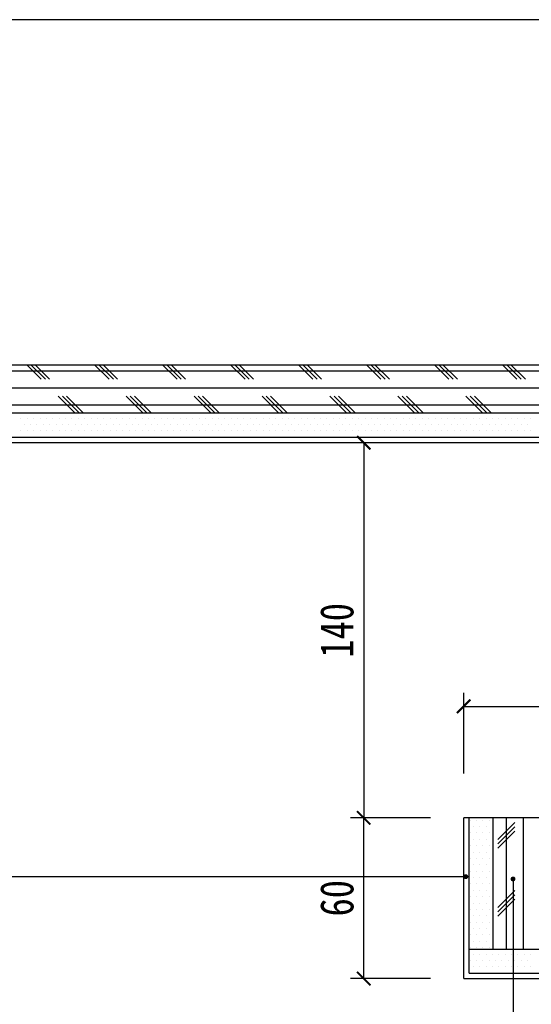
# Model space of a CAD drawing. Header units: millimetres. Extents: x -53 to 3023, y -53 to 2153.
# Tile 4 of 52: x 506 to 697, y 234 to 602. Entities that reach past the tile are written whole.
import ezdxf

# ---------------------------------------------------------------- set-up
doc = ezdxf.new("R2010")
doc.units = ezdxf.units.MM
doc.header["$LTSCALE"] = 5
doc.linetypes.add('DASH', pattern=[0.35, 0.25, -0.1])
doc.layers.get('Defpoints').update_dxf_attribs({"color": 8})
for name, color, linetype in [('A-建筑-拆墙', 251, 'Continuous'), ('E-尺寸标注', 9, 'Continuous'), ('Q-立面-填充', 251, 'Continuous'), ('Q-立面-完成面造型线', 6, 'Continuous'), ('Q-立面-次粗线', 31, 'Continuous'), ('Q-立面-粗线', 30, 'Continuous')]:
    doc.layers.add(name, color=color, linetype=linetype)
doc.styles.add('CCD_DIM', font='SimSun.ttf', dxfattribs={"width": 0.8})
doc.styles.get("Standard").update_dxf_attribs({"font": 'SimSun.ttf'})
doc.dimstyles.new('1', dxfattribs={"dimscale": 0, "dimtxt": 2.5, "dimasz": 1.5, "dimexe": 1, "dimexo": 0, "dimgap": 0.3, "dimtad": 1, "dimdec": 0, "dimzin": 0, "dimdsep": 46, "dimtxsty": 'Standard', "dimblk": 'ARCHTICK', "dimcen": 0.09, "dimclrd": 8, "dimclre": 8, "dimclrt": 4, "dimadec": 0, "dimazin": 0, "dimtfac": 1, "dimtdec": 0, "dimtix": 1, "dimtofl": 0, "dimtmove": 2, "dimatfit": 3, "dimldrblk": 'DOTSMALL', "dimfxl": 5, "dimfxlon": 1, "dimtolj": 1, "dimtzin": 0, "dimarcsym": 0})
doc.dimstyles.get("Standard").update_dxf_attribs({"dimtxt": 0.18, "dimasz": 0.18, "dimexe": 0.18, "dimexo": 0.0625, "dimgap": 0.09, "dimtad": 0, "dimtih": 1, "dimtoh": 1, "dimdec": 4, "dimzin": 0, "dimdsep": 46, "dimtxsty": 'Standard', "dimcen": 0.09, "dimadec": 0, "dimazin": 0, "dimtfac": 1, "dimtdec": 4, "dimtofl": 0, "dimtmove": 0, "dimatfit": 3, "dimfxl": 1, "dimtolj": 1, "dimtzin": 0, "dimarcsym": 0})

# ---------------------------------------------------------------- blocks, each defined once
blk = doc.blocks.new('_ArchTick')
at = {"color": 0, "linetype": 'ByBlock', "const_width": 0.15}
blk.add_lwpolyline([(-0.5, -0.5), (0.5, 0.5)], dxfattribs=at)
blk = doc.blocks.new('*D123')
at = {"layer": 'Defpoints', "color": 0, "ltscale": 0.2, "transparency": 16777216}
for p in [(-535257.274, 505087.253), (-535057.274, 505087.253), (-535057.274, 505077.174)]:
    blk.add_point(p, dxfattribs=at)
at = {"layer": 'E-尺寸标注', "color": 44, "lineweight": -2, "ltscale": 0.2, "transparency": 16777216}
for p, q in [((-535257.274, 505082.174), (-535257.274, 505076.174)), ((-535057.274, 505082.174), (-535057.274, 505076.174)), ((-535257.274, 505077.174), (-535057.274, 505077.174))]:
    blk.add_line(p, q, dxfattribs=at)
at = {"layer": 'E-尺寸标注', "color": 44, "lineweight": -2, "ltscale": 0.2, "transparency": 16777216, "rotation": 180}
blk.add_blockref('_ArchTick', (-535257.274, 505077.174), dxfattribs=at)
at = {"layer": 'E-尺寸标注', "color": 44, "lineweight": -2, "ltscale": 0.2, "transparency": 16777216}
blk.add_blockref('_ArchTick', (-535057.274, 505077.174), dxfattribs=at)
at = {"layer": 'E-尺寸标注', "color": 50, "ltscale": 0.2, "transparency": 16777216, "insert": (-535157.274, 505079.174), "char_height": 2.5, "attachment_point": 5, "style": 'CCD_DIM'}
blk.add_mtext('\\A1;1000', dxfattribs=at)
blk = doc.blocks.new('HBA_Leader_Dot')
at = {"color": 0, "linetype": 'ByBlock'}
blk.add_line((-5, 0), (-10, 0), dxfattribs=at)
at = {"color": 0, "linetype": 'ByBlock', "const_width": 5}
blk.add_lwpolyline([(-2.5, 0, 1), (2.5, 0, 1)], format="xyb", close=True, dxfattribs=at)
blk = doc.blocks.new('*D124')
at = {"layer": 'Defpoints', "color": 0, "ltscale": 0.2, "transparency": 16777216}
for p in [(-535264.744, 505099.253), (-535257.274, 505099.253), (-535257.274, 505087.253)]:
    blk.add_point(p, dxfattribs=at)
at = {"layer": 'E-尺寸标注', "color": 44, "lineweight": -2, "ltscale": 0.2, "transparency": 16777216}
for p, q in [((-535259.744, 505099.253), (-535265.744, 505099.253)), ((-535264.744, 505087.253), (-535264.744, 505099.253)), ((-535259.744, 505087.253), (-535265.744, 505087.253))]:
    blk.add_line(p, q, dxfattribs=at)
for p, rotation in [((-535264.744, 505099.253), 90), ((-535264.744, 505087.253), 270)]:
    blk.add_blockref('_ArchTick', p, dxfattribs=dict(at, rotation=rotation))
at = {"layer": 'E-尺寸标注', "color": 50, "ltscale": 0.2, "transparency": 16777216, "insert": (-535266.744, 505093.253), "char_height": 2.5, "attachment_point": 5, "rotation": 90, "style": 'CCD_DIM'}
blk.add_mtext('\\A1;60', dxfattribs=at)
blk = doc.blocks.new('*D125')
at = {"layer": 'Defpoints', "color": 0, "ltscale": 0.2, "transparency": 16777216}
for p in [(-535257.274, 505127.253), (-535264.744, 505099.253), (-535257.274, 505099.253)]:
    blk.add_point(p, dxfattribs=at)
at = {"layer": 'E-尺寸标注', "color": 44, "lineweight": -2, "ltscale": 0.2, "transparency": 16777216}
for p, q in [((-535259.744, 505127.253), (-535265.744, 505127.253)), ((-535264.744, 505127.253), (-535264.744, 505099.253)), ((-535259.744, 505099.253), (-535265.744, 505099.253))]:
    blk.add_line(p, q, dxfattribs=at)
for p, rotation in [((-535264.744, 505127.253), 90), ((-535264.744, 505099.253), 270)]:
    blk.add_blockref('_ArchTick', p, dxfattribs=dict(at, rotation=rotation))
at = {"layer": 'E-尺寸标注', "color": 50, "ltscale": 0.2, "transparency": 16777216, "insert": (-535266.744, 505113.253), "char_height": 2.5, "attachment_point": 5, "rotation": 90, "style": 'CCD_DIM'}
blk.add_mtext('\\A1;140', dxfattribs=at)
blk = doc.blocks.new('*D126')
at = {"layer": 'Defpoints', "color": 0, "ltscale": 0.2, "transparency": 16777216}
for p in [(-535297.274, 505087.253), (-535257.274, 505087.253), (-535297.274, 505077.174)]:
    blk.add_point(p, dxfattribs=at)
at = {"layer": 'E-尺寸标注', "color": 44, "lineweight": -2, "ltscale": 0.2, "transparency": 16777216}
for p, q in [((-535297.274, 505082.174), (-535297.274, 505076.174)), ((-535257.274, 505082.174), (-535257.274, 505076.174)), ((-535257.274, 505077.174), (-535297.274, 505077.174))]:
    blk.add_line(p, q, dxfattribs=at)
at = {"layer": 'E-尺寸标注', "color": 44, "lineweight": -2, "ltscale": 0.2, "transparency": 16777216, "rotation": 180}
blk.add_blockref('_ArchTick', (-535297.274, 505077.174), dxfattribs=at)
at = {"layer": 'E-尺寸标注', "color": 44, "lineweight": -2, "ltscale": 0.2, "transparency": 16777216}
blk.add_blockref('_ArchTick', (-535257.274, 505077.174), dxfattribs=at)
at = {"layer": 'E-尺寸标注', "color": 50, "ltscale": 0.2, "transparency": 16777216, "insert": (-535277.274, 505079.174), "char_height": 2.5, "attachment_point": 5, "style": 'CCD_DIM'}
blk.add_mtext('\\A1;200', dxfattribs=at)
blk = doc.blocks.new('*D131')
at = {"layer": 'Defpoints', "color": 0, "ltscale": 0.2, "transparency": 16777216}
for p in [(-535217.274, 505107.574), (-535257.274, 505099.253), (-535217.274, 505099.253)]:
    blk.add_point(p, dxfattribs=at)
at = {"layer": 'E-尺寸标注', "color": 44, "lineweight": -2, "ltscale": 0.2, "transparency": 16777216}
for p, q in [((-535257.274, 505102.574), (-535257.274, 505108.574)), ((-535217.274, 505102.574), (-535217.274, 505108.574)), ((-535257.274, 505107.574), (-535217.274, 505107.574))]:
    blk.add_line(p, q, dxfattribs=at)
at = {"layer": 'E-尺寸标注', "color": 44, "lineweight": -2, "ltscale": 0.2, "transparency": 16777216, "rotation": 180}
blk.add_blockref('_ArchTick', (-535257.274, 505107.574), dxfattribs=at)
at = {"layer": 'E-尺寸标注', "color": 44, "lineweight": -2, "ltscale": 0.2, "transparency": 16777216}
blk.add_blockref('_ArchTick', (-535217.274, 505107.574), dxfattribs=at)
at = {"layer": 'E-尺寸标注', "color": 50, "ltscale": 0.2, "transparency": 16777216, "insert": (-535237.274, 505109.574), "char_height": 2.5, "attachment_point": 5, "style": 'CCD_DIM'}
blk.add_mtext('\\A1;200', dxfattribs=at)
blk = doc.blocks.new('0')
at = {"layer": 'Defpoints', "linetype": 'Continuous'}
blk.add_lwpolyline([(-535331.891, 505069.966), (-534912.834, 505069.966), (-534912.834, 505158.837), (-535331.891, 505158.837)], close=True, dxfattribs=at)
at = {"layer": 'Q-立面-填充', "ltscale": 0.2}
for p, q in [((-535288.859, 505131.998, 1.379), (-535289.913, 505133.053, 1.379)), ((-535288.541, 505131.998, 1.379), (-535289.596, 505133.053, 1.379)), ((-535288.224, 505131.998, 1.379), (-535289.278, 505133.053, 1.379)), ((-535283.779, 505131.998, 1.379), (-535284.833, 505133.053, 1.379)), ((-535283.461, 505131.998, 1.379), (-535284.516, 505133.053, 1.379)), ((-535283.144, 505131.998, 1.379), (-535284.198, 505133.053, 1.379)), ((-535278.699, 505131.998, 1.379), (-535279.753, 505133.053, 1.379)), ((-535278.381, 505131.998, 1.379), (-535279.436, 505133.053, 1.379)), ((-535278.064, 505131.998, 1.379), (-535279.118, 505133.053, 1.379)), ((-535273.619, 505131.998, 1.379), (-535274.673, 505133.053, 1.379)), ((-535273.301, 505131.998, 1.379), (-535274.356, 505133.053, 1.379)), ((-535272.984, 505131.998, 1.379), (-535274.038, 505133.053, 1.379)), ((-535268.539, 505131.998, 1.379), (-535269.593, 505133.053, 1.379)), ((-535268.221, 505131.998, 1.379), (-535269.276, 505133.053, 1.379)), ((-535267.904, 505131.998, 1.379), (-535268.958, 505133.053, 1.379)), ((-535263.459, 505131.998, 1.379), (-535264.513, 505133.053, 1.379)), ((-535263.141, 505131.998, 1.379), (-535264.196, 505133.053, 1.379)), ((-535262.824, 505131.998, 1.379), (-535263.878, 505133.053, 1.379)), ((-535258.379, 505131.998, 1.379), (-535259.433, 505133.053, 1.379)), ((-535258.061, 505131.998, 1.379), (-535259.116, 505133.053, 1.379)), ((-535257.744, 505131.998, 1.379), (-535258.798, 505133.053, 1.379)), ((-535253.299, 505131.998, 1.379), (-535254.353, 505133.053, 1.379)), ((-535252.981, 505131.998, 1.379), (-535254.036, 505133.053, 1.379)), ((-535252.664, 505131.998, 1.379), (-535253.718, 505133.053, 1.379)), ((-535307.274, 505132.633, 1.379), (-535211.474, 505132.633, 1.379)), ((-535307.274, 505131.363, 1.379), (-535211.474, 505131.363, 1.379)), ((-535286.319, 505129.458, 1.379), (-535287.589, 505130.728, 1.379)), ((-535286.001, 505129.458, 1.379), (-535287.271, 505130.728, 1.379)), ((-535285.684, 505129.458, 1.379), (-535286.954, 505130.728, 1.379)), ((-535281.239, 505129.458, 1.379), (-535282.509, 505130.728, 1.379)), ((-535280.921, 505129.458, 1.379), (-535282.191, 505130.728, 1.379)), ((-535280.604, 505129.458, 1.379), (-535281.874, 505130.728, 1.379)), ((-535276.159, 505129.458, 1.379), (-535277.429, 505130.728, 1.379)), ((-535275.841, 505129.458, 1.379), (-535277.111, 505130.728, 1.379)), ((-535275.524, 505129.458, 1.379), (-535276.794, 505130.728, 1.379)), ((-535271.079, 505129.458, 1.379), (-535272.349, 505130.728, 1.379)), ((-535270.761, 505129.458, 1.379), (-535272.031, 505130.728, 1.379)), ((-535270.444, 505129.458, 1.379), (-535271.714, 505130.728, 1.379)), ((-535265.999, 505129.458, 1.379), (-535267.269, 505130.728, 1.379)), ((-535265.681, 505129.458, 1.379), (-535266.951, 505130.728, 1.379)), ((-535265.364, 505129.458, 1.379), (-535266.634, 505130.728, 1.379)), ((-535260.919, 505129.458, 1.379), (-535262.189, 505130.728, 1.379)), ((-535260.601, 505129.458, 1.379), (-535261.871, 505130.728, 1.379)), ((-535260.284, 505129.458, 1.379), (-535261.554, 505130.728, 1.379)), ((-535255.839, 505129.458, 1.379), (-535257.109, 505130.728, 1.379)), ((-535255.521, 505129.458, 1.379), (-535256.791, 505130.728, 1.379)), ((-535255.204, 505129.458, 1.379), (-535256.474, 505130.728, 1.379)), ((-535307.274, 505130.093, 1.379), (-535211.474, 505130.093, 1.379)), ((-535254.074, 505089.453, 1.379), (-535254.074, 505099.253, 1.379)), ((-535252.804, 505089.453, 1.379), (-535252.804, 505099.253, 1.379)), ((-535253.439, 505098.903, 1.379), (-535254.709, 505097.633, 1.379)), ((-535253.439, 505098.586, 1.379), (-535254.709, 505097.316, 1.379)), ((-535253.439, 505098.268, 1.379), (-535254.709, 505096.998, 1.379)), ((-535253.439, 505093.823, 1.379), (-535254.709, 505092.553, 1.379)), ((-535253.439, 505093.506, 1.379), (-535254.709, 505092.236, 1.379)), ((-535253.439, 505093.188, 1.379), (-535254.709, 505091.918, 1.379))]:
    blk.add_line(p, q, dxfattribs=at)
at = {"layer": 'Q-立面-完成面造型线', "ltscale": 0.2}
for p, q in [((-535217.274, 505127.253, 1.379), (-535307.274, 505127.253, 1.379)), ((-535257.274, 505087.253, 1.379), (-535257.274, 505099.253, 1.379)), ((-535251.474, 505099.253, 1.379), (-535257.274, 505099.253, 1.379)), ((-535257.274, 505087.253, 1.379), (-535057.274, 505087.253, 1.379))]:
    blk.add_line(p, q, dxfattribs=at)
at = {"layer": 'Q-立面-次粗线', "ltscale": 0.2}
for p, q in [((-535211.474, 505133.053, 1.379), (-535307.274, 505133.053, 1.379)), ((-535211.474, 505129.453, 1.379), (-535307.274, 505129.453, 1.379)), ((-535290.367, 505129.087, 1.379), (-535290.367, 505129.087, 1.379)), ((-535289.89, 505129.087, 1.379), (-535289.89, 505129.087, 1.379)), ((-535289.414, 505129.087, 1.379), (-535289.414, 505129.087, 1.379)), ((-535288.938, 505129.087, 1.379), (-535288.938, 505129.087, 1.379)), ((-535288.462, 505129.087, 1.379), (-535288.462, 505129.087, 1.379)), ((-535287.985, 505129.087, 1.379), (-535287.985, 505129.087, 1.379)), ((-535287.509, 505129.087, 1.379), (-535287.509, 505129.087, 1.379)), ((-535287.033, 505129.087, 1.379), (-535287.033, 505129.087, 1.379)), ((-535286.557, 505129.087, 1.379), (-535286.557, 505129.087, 1.379)), ((-535286.08, 505129.087, 1.379), (-535286.08, 505129.087, 1.379)), ((-535285.604, 505129.087, 1.379), (-535285.604, 505129.087, 1.379)), ((-535285.128, 505129.087, 1.379), (-535285.128, 505129.087, 1.379)), ((-535284.652, 505129.087, 1.379), (-535284.652, 505129.087, 1.379)), ((-535284.175, 505129.087, 1.379), (-535284.175, 505129.087, 1.379)), ((-535283.699, 505129.087, 1.379), (-535283.699, 505129.087, 1.379)), ((-535283.223, 505129.087, 1.379), (-535283.223, 505129.087, 1.379)), ((-535282.747, 505129.087, 1.379), (-535282.747, 505129.087, 1.379)), ((-535282.27, 505129.087, 1.379), (-535282.27, 505129.087, 1.379)), ((-535281.794, 505129.087, 1.379), (-535281.794, 505129.087, 1.379)), ((-535281.318, 505129.087, 1.379), (-535281.318, 505129.087, 1.379)), ((-535280.842, 505129.087, 1.379), (-535280.842, 505129.087, 1.379)), ((-535280.365, 505129.087, 1.379), (-535280.365, 505129.087, 1.379)), ((-535279.889, 505129.087, 1.379), (-535279.889, 505129.087, 1.379)), ((-535279.413, 505129.087, 1.379), (-535279.413, 505129.087, 1.379)), ((-535278.937, 505129.087, 1.379), (-535278.937, 505129.087, 1.379)), ((-535278.46, 505129.087, 1.379), (-535278.46, 505129.087, 1.379)), ((-535277.984, 505129.087, 1.379), (-535277.984, 505129.087, 1.379)), ((-535277.508, 505129.087, 1.379), (-535277.508, 505129.087, 1.379)), ((-535277.032, 505129.087, 1.379), (-535277.032, 505129.087, 1.379)), ((-535276.555, 505129.087, 1.379), (-535276.555, 505129.087, 1.379)), ((-535276.079, 505129.087, 1.379), (-535276.079, 505129.087, 1.379)), ((-535275.603, 505129.087, 1.379), (-535275.603, 505129.087, 1.379)), ((-535275.127, 505129.087, 1.379), (-535275.127, 505129.087, 1.379)), ((-535274.65, 505129.087, 1.379), (-535274.65, 505129.087, 1.379)), ((-535274.174, 505129.087, 1.379), (-535274.174, 505129.087, 1.379)), ((-535273.698, 505129.087, 1.379), (-535273.698, 505129.087, 1.379)), ((-535273.222, 505129.087, 1.379), (-535273.222, 505129.087, 1.379)), ((-535272.745, 505129.087, 1.379), (-535272.745, 505129.087, 1.379)), ((-535272.269, 505129.087, 1.379), (-535272.269, 505129.087, 1.379)), ((-535271.793, 505129.087, 1.379), (-535271.793, 505129.087, 1.379)), ((-535271.317, 505129.087, 1.379), (-535271.317, 505129.087, 1.379)), ((-535270.84, 505129.087, 1.379), (-535270.84, 505129.087, 1.379)), ((-535270.364, 505129.087, 1.379), (-535270.364, 505129.087, 1.379)), ((-535269.888, 505129.087, 1.379), (-535269.888, 505129.087, 1.379)), ((-535269.412, 505129.087, 1.379), (-535269.412, 505129.087, 1.379)), ((-535268.935, 505129.087, 1.379), (-535268.935, 505129.087, 1.379)), ((-535268.459, 505129.087, 1.379), (-535268.459, 505129.087, 1.379)), ((-535267.983, 505129.087, 1.379), (-535267.983, 505129.087, 1.379)), ((-535267.507, 505129.087, 1.379), (-535267.507, 505129.087, 1.379)), ((-535267.03, 505129.087, 1.379), (-535267.03, 505129.087, 1.379)), ((-535266.554, 505129.087, 1.379), (-535266.554, 505129.087, 1.379)), ((-535266.078, 505129.087, 1.379), (-535266.078, 505129.087, 1.379)), ((-535265.602, 505129.087, 1.379), (-535265.602, 505129.087, 1.379)), ((-535265.125, 505129.087, 1.379), (-535265.125, 505129.087, 1.379)), ((-535264.649, 505129.087, 1.379), (-535264.649, 505129.087, 1.379)), ((-535264.173, 505129.087, 1.379), (-535264.173, 505129.087, 1.379)), ((-535263.697, 505129.087, 1.379), (-535263.697, 505129.087, 1.379)), ((-535263.22, 505129.087, 1.379), (-535263.22, 505129.087, 1.379)), ((-535262.744, 505129.087, 1.379), (-535262.744, 505129.087, 1.379)), ((-535262.268, 505129.087, 1.379), (-535262.268, 505129.087, 1.379)), ((-535261.792, 505129.087, 1.379), (-535261.792, 505129.087, 1.379)), ((-535261.315, 505129.087, 1.379), (-535261.315, 505129.087, 1.379)), ((-535260.839, 505129.087, 1.379), (-535260.839, 505129.087, 1.379)), ((-535260.363, 505129.087, 1.379), (-535260.363, 505129.087, 1.379)), ((-535259.887, 505129.087, 1.379), (-535259.887, 505129.087, 1.379)), ((-535259.41, 505129.087, 1.379), (-535259.41, 505129.087, 1.379)), ((-535258.934, 505129.087, 1.379), (-535258.934, 505129.087, 1.379)), ((-535258.458, 505129.087, 1.379), (-535258.458, 505129.087, 1.379)), ((-535257.982, 505129.087, 1.379), (-535257.982, 505129.087, 1.379)), ((-535257.505, 505129.087, 1.379), (-535257.505, 505129.087, 1.379)), ((-535257.029, 505129.087, 1.379), (-535257.029, 505129.087, 1.379)), ((-535256.553, 505129.087, 1.379), (-535256.553, 505129.087, 1.379)), ((-535256.077, 505129.087, 1.379), (-535256.077, 505129.087, 1.379)), ((-535255.6, 505129.087, 1.379), (-535255.6, 505129.087, 1.379)), ((-535255.124, 505129.087, 1.379), (-535255.124, 505129.087, 1.379)), ((-535254.648, 505129.087, 1.379), (-535254.648, 505129.087, 1.379)), ((-535254.172, 505129.087, 1.379), (-535254.172, 505129.087, 1.379)), ((-535253.695, 505129.087, 1.379), (-535253.695, 505129.087, 1.379)), ((-535253.219, 505129.087, 1.379), (-535253.219, 505129.087, 1.379)), ((-535252.743, 505129.087, 1.379), (-535252.743, 505129.087, 1.379)), ((-535252.267, 505129.087, 1.379), (-535252.267, 505129.087, 1.379)), ((-535290.129, 505128.61, 1.379), (-535290.129, 505128.61, 1.379)), ((-535289.652, 505128.61, 1.379), (-535289.652, 505128.61, 1.379)), ((-535289.176, 505128.61, 1.379), (-535289.176, 505128.61, 1.379)), ((-535288.7, 505128.61, 1.379), (-535288.7, 505128.61, 1.379)), ((-535288.224, 505128.61, 1.379), (-535288.224, 505128.61, 1.379)), ((-535287.747, 505128.61, 1.379), (-535287.747, 505128.61, 1.379)), ((-535287.271, 505128.61, 1.379), (-535287.271, 505128.61, 1.379)), ((-535286.795, 505128.61, 1.379), (-535286.795, 505128.61, 1.379)), ((-535286.319, 505128.61, 1.379), (-535286.319, 505128.61, 1.379)), ((-535285.842, 505128.61, 1.379), (-535285.842, 505128.61, 1.379)), ((-535285.366, 505128.61, 1.379), (-535285.366, 505128.61, 1.379)), ((-535284.89, 505128.61, 1.379), (-535284.89, 505128.61, 1.379)), ((-535284.414, 505128.61, 1.379), (-535284.414, 505128.61, 1.379)), ((-535283.937, 505128.61, 1.379), (-535283.937, 505128.61, 1.379)), ((-535283.461, 505128.61, 1.379), (-535283.461, 505128.61, 1.379)), ((-535282.985, 505128.61, 1.379), (-535282.985, 505128.61, 1.379)), ((-535282.509, 505128.61, 1.379), (-535282.509, 505128.61, 1.379)), ((-535282.032, 505128.61, 1.379), (-535282.032, 505128.61, 1.379)), ((-535281.556, 505128.61, 1.379), (-535281.556, 505128.61, 1.379)), ((-535281.08, 505128.61, 1.379), (-535281.08, 505128.61, 1.379)), ((-535280.604, 505128.61, 1.379), (-535280.604, 505128.61, 1.379)), ((-535280.127, 505128.61, 1.379), (-535280.127, 505128.61, 1.379)), ((-535279.651, 505128.61, 1.379), (-535279.651, 505128.61, 1.379)), ((-535279.175, 505128.61, 1.379), (-535279.175, 505128.61, 1.379)), ((-535278.699, 505128.61, 1.379), (-535278.699, 505128.61, 1.379)), ((-535278.222, 505128.61, 1.379), (-535278.222, 505128.61, 1.379)), ((-535277.746, 505128.61, 1.379), (-535277.746, 505128.61, 1.379)), ((-535277.27, 505128.61, 1.379), (-535277.27, 505128.61, 1.379)), ((-535276.794, 505128.61, 1.379), (-535276.794, 505128.61, 1.379)), ((-535276.317, 505128.61, 1.379), (-535276.317, 505128.61, 1.379)), ((-535275.841, 505128.61, 1.379), (-535275.841, 505128.61, 1.379)), ((-535275.365, 505128.61, 1.379), (-535275.365, 505128.61, 1.379)), ((-535274.889, 505128.61, 1.379), (-535274.889, 505128.61, 1.379)), ((-535274.412, 505128.61, 1.379), (-535274.412, 505128.61, 1.379)), ((-535273.936, 505128.61, 1.379), (-535273.936, 505128.61, 1.379)), ((-535273.46, 505128.61, 1.379), (-535273.46, 505128.61, 1.379)), ((-535272.984, 505128.61, 1.379), (-535272.984, 505128.61, 1.379)), ((-535272.507, 505128.61, 1.379), (-535272.507, 505128.61, 1.379)), ((-535272.031, 505128.61, 1.379), (-535272.031, 505128.61, 1.379)), ((-535271.555, 505128.61, 1.379), (-535271.555, 505128.61, 1.379)), ((-535271.079, 505128.61, 1.379), (-535271.079, 505128.61, 1.379)), ((-535270.602, 505128.61, 1.379), (-535270.602, 505128.61, 1.379)), ((-535270.126, 505128.61, 1.379), (-535270.126, 505128.61, 1.379)), ((-535269.65, 505128.61, 1.379), (-535269.65, 505128.61, 1.379)), ((-535269.174, 505128.61, 1.379), (-535269.174, 505128.61, 1.379)), ((-535268.697, 505128.61, 1.379), (-535268.697, 505128.61, 1.379)), ((-535268.221, 505128.61, 1.379), (-535268.221, 505128.61, 1.379)), ((-535267.745, 505128.61, 1.379), (-535267.745, 505128.61, 1.379)), ((-535267.269, 505128.61, 1.379), (-535267.269, 505128.61, 1.379)), ((-535266.792, 505128.61, 1.379), (-535266.792, 505128.61, 1.379)), ((-535266.316, 505128.61, 1.379), (-535266.316, 505128.61, 1.379)), ((-535265.84, 505128.61, 1.379), (-535265.84, 505128.61, 1.379)), ((-535265.364, 505128.61, 1.379), (-535265.364, 505128.61, 1.379)), ((-535264.887, 505128.61, 1.379), (-535264.887, 505128.61, 1.379)), ((-535264.411, 505128.61, 1.379), (-535264.411, 505128.61, 1.379)), ((-535263.935, 505128.61, 1.379), (-535263.935, 505128.61, 1.379)), ((-535263.459, 505128.61, 1.379), (-535263.459, 505128.61, 1.379)), ((-535262.982, 505128.61, 1.379), (-535262.982, 505128.61, 1.379)), ((-535262.506, 505128.61, 1.379), (-535262.506, 505128.61, 1.379)), ((-535262.03, 505128.61, 1.379), (-535262.03, 505128.61, 1.379)), ((-535261.554, 505128.61, 1.379), (-535261.554, 505128.61, 1.379)), ((-535261.077, 505128.61, 1.379), (-535261.077, 505128.61, 1.379)), ((-535260.601, 505128.61, 1.379), (-535260.601, 505128.61, 1.379)), ((-535260.125, 505128.61, 1.379), (-535260.125, 505128.61, 1.379)), ((-535259.649, 505128.61, 1.379), (-535259.649, 505128.61, 1.379)), ((-535259.172, 505128.61, 1.379), (-535259.172, 505128.61, 1.379)), ((-535258.696, 505128.61, 1.379), (-535258.696, 505128.61, 1.379)), ((-535258.22, 505128.61, 1.379), (-535258.22, 505128.61, 1.379)), ((-535257.744, 505128.61, 1.379), (-535257.744, 505128.61, 1.379)), ((-535257.267, 505128.61, 1.379), (-535257.267, 505128.61, 1.379)), ((-535256.791, 505128.61, 1.379), (-535256.791, 505128.61, 1.379)), ((-535256.315, 505128.61, 1.379), (-535256.315, 505128.61, 1.379)), ((-535255.839, 505128.61, 1.379), (-535255.839, 505128.61, 1.379)), ((-535255.362, 505128.61, 1.379), (-535255.362, 505128.61, 1.379)), ((-535254.886, 505128.61, 1.379), (-535254.886, 505128.61, 1.379)), ((-535254.41, 505128.61, 1.379), (-535254.41, 505128.61, 1.379)), ((-535253.934, 505128.61, 1.379), (-535253.934, 505128.61, 1.379)), ((-535253.457, 505128.61, 1.379), (-535253.457, 505128.61, 1.379)), ((-535252.981, 505128.61, 1.379), (-535252.981, 505128.61, 1.379)), ((-535252.505, 505128.61, 1.379), (-535252.505, 505128.61, 1.379)), ((-535216.874, 505127.653, 1.379), (-535307.274, 505127.653, 1.379)), ((-535290.367, 505128.134, 1.379), (-535290.367, 505128.134, 1.379)), ((-535290.129, 505127.658, 1.379), (-535290.129, 505127.658, 1.379)), ((-535289.89, 505128.134, 1.379), (-535289.89, 505128.134, 1.379)), ((-535289.652, 505127.658, 1.379), (-535289.652, 505127.658, 1.379)), ((-535289.414, 505128.134, 1.379), (-535289.414, 505128.134, 1.379)), ((-535289.176, 505127.658, 1.379), (-535289.176, 505127.658, 1.379)), ((-535288.938, 505128.134, 1.379), (-535288.938, 505128.134, 1.379)), ((-535288.7, 505127.658, 1.379), (-535288.7, 505127.658, 1.379)), ((-535288.462, 505128.134, 1.379), (-535288.462, 505128.134, 1.379)), ((-535288.224, 505127.658, 1.379), (-535288.224, 505127.658, 1.379)), ((-535287.985, 505128.134, 1.379), (-535287.985, 505128.134, 1.379)), ((-535287.747, 505127.658, 1.379), (-535287.747, 505127.658, 1.379)), ((-535287.509, 505128.134, 1.379), (-535287.509, 505128.134, 1.379)), ((-535287.271, 505127.658, 1.379), (-535287.271, 505127.658, 1.379)), ((-535287.033, 505128.134, 1.379), (-535287.033, 505128.134, 1.379)), ((-535286.795, 505127.658, 1.379), (-535286.795, 505127.658, 1.379)), ((-535286.557, 505128.134, 1.379), (-535286.557, 505128.134, 1.379)), ((-535286.319, 505127.658, 1.379), (-535286.319, 505127.658, 1.379)), ((-535286.08, 505128.134, 1.379), (-535286.08, 505128.134, 1.379)), ((-535285.842, 505127.658, 1.379), (-535285.842, 505127.658, 1.379)), ((-535285.604, 505128.134, 1.379), (-535285.604, 505128.134, 1.379)), ((-535285.366, 505127.658, 1.379), (-535285.366, 505127.658, 1.379)), ((-535285.128, 505128.134, 1.379), (-535285.128, 505128.134, 1.379)), ((-535284.89, 505127.658, 1.379), (-535284.89, 505127.658, 1.379)), ((-535284.652, 505128.134, 1.379), (-535284.652, 505128.134, 1.379)), ((-535284.414, 505127.658, 1.379), (-535284.414, 505127.658, 1.379)), ((-535284.175, 505128.134, 1.379), (-535284.175, 505128.134, 1.379)), ((-535283.937, 505127.658, 1.379), (-535283.937, 505127.658, 1.379)), ((-535283.699, 505128.134, 1.379), (-535283.699, 505128.134, 1.379)), ((-535283.461, 505127.658, 1.379), (-535283.461, 505127.658, 1.379)), ((-535283.223, 505128.134, 1.379), (-535283.223, 505128.134, 1.379)), ((-535282.985, 505127.658, 1.379), (-535282.985, 505127.658, 1.379)), ((-535282.747, 505128.134, 1.379), (-535282.747, 505128.134, 1.379)), ((-535282.509, 505127.658, 1.379), (-535282.509, 505127.658, 1.379)), ((-535282.27, 505128.134, 1.379), (-535282.27, 505128.134, 1.379)), ((-535282.032, 505127.658, 1.379), (-535282.032, 505127.658, 1.379)), ((-535281.794, 505128.134, 1.379), (-535281.794, 505128.134, 1.379)), ((-535281.556, 505127.658, 1.379), (-535281.556, 505127.658, 1.379)), ((-535281.318, 505128.134, 1.379), (-535281.318, 505128.134, 1.379)), ((-535281.08, 505127.658, 1.379), (-535281.08, 505127.658, 1.379)), ((-535280.842, 505128.134, 1.379), (-535280.842, 505128.134, 1.379)), ((-535280.604, 505127.658, 1.379), (-535280.604, 505127.658, 1.379)), ((-535280.365, 505128.134, 1.379), (-535280.365, 505128.134, 1.379)), ((-535280.127, 505127.658, 1.379), (-535280.127, 505127.658, 1.379)), ((-535279.889, 505128.134, 1.379), (-535279.889, 505128.134, 1.379)), ((-535279.651, 505127.658, 1.379), (-535279.651, 505127.658, 1.379)), ((-535279.413, 505128.134, 1.379), (-535279.413, 505128.134, 1.379)), ((-535279.175, 505127.658, 1.379), (-535279.175, 505127.658, 1.379)), ((-535278.937, 505128.134, 1.379), (-535278.937, 505128.134, 1.379)), ((-535278.699, 505127.658, 1.379), (-535278.699, 505127.658, 1.379)), ((-535278.46, 505128.134, 1.379), (-535278.46, 505128.134, 1.379)), ((-535278.222, 505127.658, 1.379), (-535278.222, 505127.658, 1.379)), ((-535277.984, 505128.134, 1.379), (-535277.984, 505128.134, 1.379)), ((-535277.746, 505127.658, 1.379), (-535277.746, 505127.658, 1.379)), ((-535277.508, 505128.134, 1.379), (-535277.508, 505128.134, 1.379)), ((-535277.27, 505127.658, 1.379), (-535277.27, 505127.658, 1.379)), ((-535277.032, 505128.134, 1.379), (-535277.032, 505128.134, 1.379)), ((-535276.794, 505127.658, 1.379), (-535276.794, 505127.658, 1.379)), ((-535276.555, 505128.134, 1.379), (-535276.555, 505128.134, 1.379)), ((-535276.317, 505127.658, 1.379), (-535276.317, 505127.658, 1.379)), ((-535276.079, 505128.134, 1.379), (-535276.079, 505128.134, 1.379)), ((-535275.841, 505127.658, 1.379), (-535275.841, 505127.658, 1.379)), ((-535275.603, 505128.134, 1.379), (-535275.603, 505128.134, 1.379)), ((-535275.365, 505127.658, 1.379), (-535275.365, 505127.658, 1.379)), ((-535275.127, 505128.134, 1.379), (-535275.127, 505128.134, 1.379)), ((-535274.889, 505127.658, 1.379), (-535274.889, 505127.658, 1.379)), ((-535274.65, 505128.134, 1.379), (-535274.65, 505128.134, 1.379)), ((-535274.412, 505127.658, 1.379), (-535274.412, 505127.658, 1.379)), ((-535274.174, 505128.134, 1.379), (-535274.174, 505128.134, 1.379)), ((-535273.936, 505127.658, 1.379), (-535273.936, 505127.658, 1.379)), ((-535273.698, 505128.134, 1.379), (-535273.698, 505128.134, 1.379)), ((-535273.46, 505127.658, 1.379), (-535273.46, 505127.658, 1.379)), ((-535273.222, 505128.134, 1.379), (-535273.222, 505128.134, 1.379)), ((-535272.984, 505127.658, 1.379), (-535272.984, 505127.658, 1.379)), ((-535272.745, 505128.134, 1.379), (-535272.745, 505128.134, 1.379)), ((-535272.507, 505127.658, 1.379), (-535272.507, 505127.658, 1.379)), ((-535272.269, 505128.134, 1.379), (-535272.269, 505128.134, 1.379)), ((-535272.031, 505127.658, 1.379), (-535272.031, 505127.658, 1.379)), ((-535271.793, 505128.134, 1.379), (-535271.793, 505128.134, 1.379)), ((-535271.555, 505127.658, 1.379), (-535271.555, 505127.658, 1.379)), ((-535271.317, 505128.134, 1.379), (-535271.317, 505128.134, 1.379)), ((-535271.079, 505127.658, 1.379), (-535271.079, 505127.658, 1.379)), ((-535270.84, 505128.134, 1.379), (-535270.84, 505128.134, 1.379)), ((-535270.602, 505127.658, 1.379), (-535270.602, 505127.658, 1.379)), ((-535270.364, 505128.134, 1.379), (-535270.364, 505128.134, 1.379)), ((-535270.126, 505127.658, 1.379), (-535270.126, 505127.658, 1.379)), ((-535269.888, 505128.134, 1.379), (-535269.888, 505128.134, 1.379)), ((-535269.65, 505127.658, 1.379), (-535269.65, 505127.658, 1.379)), ((-535269.412, 505128.134, 1.379), (-535269.412, 505128.134, 1.379)), ((-535269.174, 505127.658, 1.379), (-535269.174, 505127.658, 1.379)), ((-535268.935, 505128.134, 1.379), (-535268.935, 505128.134, 1.379)), ((-535268.697, 505127.658, 1.379), (-535268.697, 505127.658, 1.379)), ((-535268.459, 505128.134, 1.379), (-535268.459, 505128.134, 1.379)), ((-535268.221, 505127.658, 1.379), (-535268.221, 505127.658, 1.379)), ((-535267.983, 505128.134, 1.379), (-535267.983, 505128.134, 1.379)), ((-535267.745, 505127.658, 1.379), (-535267.745, 505127.658, 1.379)), ((-535267.507, 505128.134, 1.379), (-535267.507, 505128.134, 1.379)), ((-535267.269, 505127.658, 1.379), (-535267.269, 505127.658, 1.379)), ((-535267.03, 505128.134, 1.379), (-535267.03, 505128.134, 1.379)), ((-535266.792, 505127.658, 1.379), (-535266.792, 505127.658, 1.379)), ((-535266.554, 505128.134, 1.379), (-535266.554, 505128.134, 1.379)), ((-535266.316, 505127.658, 1.379), (-535266.316, 505127.658, 1.379)), ((-535266.078, 505128.134, 1.379), (-535266.078, 505128.134, 1.379)), ((-535265.84, 505127.658, 1.379), (-535265.84, 505127.658, 1.379)), ((-535265.602, 505128.134, 1.379), (-535265.602, 505128.134, 1.379)), ((-535265.364, 505127.658, 1.379), (-535265.364, 505127.658, 1.379)), ((-535265.125, 505128.134, 1.379), (-535265.125, 505128.134, 1.379)), ((-535264.887, 505127.658, 1.379), (-535264.887, 505127.658, 1.379)), ((-535264.649, 505128.134, 1.379), (-535264.649, 505128.134, 1.379)), ((-535264.411, 505127.658, 1.379), (-535264.411, 505127.658, 1.379)), ((-535264.173, 505128.134, 1.379), (-535264.173, 505128.134, 1.379)), ((-535263.935, 505127.658, 1.379), (-535263.935, 505127.658, 1.379)), ((-535263.697, 505128.134, 1.379), (-535263.697, 505128.134, 1.379)), ((-535263.459, 505127.658, 1.379), (-535263.459, 505127.658, 1.379)), ((-535263.22, 505128.134, 1.379), (-535263.22, 505128.134, 1.379)), ((-535262.982, 505127.658, 1.379), (-535262.982, 505127.658, 1.379)), ((-535262.744, 505128.134, 1.379), (-535262.744, 505128.134, 1.379)), ((-535262.506, 505127.658, 1.379), (-535262.506, 505127.658, 1.379)), ((-535262.268, 505128.134, 1.379), (-535262.268, 505128.134, 1.379)), ((-535262.03, 505127.658, 1.379), (-535262.03, 505127.658, 1.379)), ((-535261.792, 505128.134, 1.379), (-535261.792, 505128.134, 1.379)), ((-535261.554, 505127.658, 1.379), (-535261.554, 505127.658, 1.379)), ((-535261.315, 505128.134, 1.379), (-535261.315, 505128.134, 1.379)), ((-535261.077, 505127.658, 1.379), (-535261.077, 505127.658, 1.379)), ((-535260.839, 505128.134, 1.379), (-535260.839, 505128.134, 1.379)), ((-535260.601, 505127.658, 1.379), (-535260.601, 505127.658, 1.379)), ((-535260.363, 505128.134, 1.379), (-535260.363, 505128.134, 1.379)), ((-535260.125, 505127.658, 1.379), (-535260.125, 505127.658, 1.379)), ((-535259.887, 505128.134, 1.379), (-535259.887, 505128.134, 1.379)), ((-535259.649, 505127.658, 1.379), (-535259.649, 505127.658, 1.379)), ((-535259.41, 505128.134, 1.379), (-535259.41, 505128.134, 1.379)), ((-535259.172, 505127.658, 1.379), (-535259.172, 505127.658, 1.379)), ((-535258.934, 505128.134, 1.379), (-535258.934, 505128.134, 1.379)), ((-535258.696, 505127.658, 1.379), (-535258.696, 505127.658, 1.379)), ((-535258.458, 505128.134, 1.379), (-535258.458, 505128.134, 1.379)), ((-535258.22, 505127.658, 1.379), (-535258.22, 505127.658, 1.379)), ((-535257.982, 505128.134, 1.379), (-535257.982, 505128.134, 1.379)), ((-535257.744, 505127.658, 1.379), (-535257.744, 505127.658, 1.379)), ((-535257.505, 505128.134, 1.379), (-535257.505, 505128.134, 1.379)), ((-535257.267, 505127.658, 1.379), (-535257.267, 505127.658, 1.379)), ((-535257.029, 505128.134, 1.379), (-535257.029, 505128.134, 1.379)), ((-535256.791, 505127.658, 1.379), (-535256.791, 505127.658, 1.379)), ((-535256.553, 505128.134, 1.379), (-535256.553, 505128.134, 1.379)), ((-535256.315, 505127.658, 1.379), (-535256.315, 505127.658, 1.379)), ((-535256.077, 505128.134, 1.379), (-535256.077, 505128.134, 1.379)), ((-535255.839, 505127.658, 1.379), (-535255.839, 505127.658, 1.379)), ((-535255.6, 505128.134, 1.379), (-535255.6, 505128.134, 1.379)), ((-535255.362, 505127.658, 1.379), (-535255.362, 505127.658, 1.379)), ((-535255.124, 505128.134, 1.379), (-535255.124, 505128.134, 1.379)), ((-535254.886, 505127.658, 1.379), (-535254.886, 505127.658, 1.379)), ((-535254.648, 505128.134, 1.379), (-535254.648, 505128.134, 1.379)), ((-535254.41, 505127.658, 1.379), (-535254.41, 505127.658, 1.379)), ((-535254.172, 505128.134, 1.379), (-535254.172, 505128.134, 1.379)), ((-535253.934, 505127.658, 1.379), (-535253.934, 505127.658, 1.379)), ((-535253.695, 505128.134, 1.379), (-535253.695, 505128.134, 1.379)), ((-535253.457, 505127.658, 1.379), (-535253.457, 505127.658, 1.379)), ((-535253.219, 505128.134, 1.379), (-535253.219, 505128.134, 1.379)), ((-535252.981, 505127.658, 1.379), (-535252.981, 505127.658, 1.379)), ((-535252.743, 505128.134, 1.379), (-535252.743, 505128.134, 1.379)), ((-535252.505, 505127.658, 1.379), (-535252.505, 505127.658, 1.379)), ((-535252.267, 505128.134, 1.379), (-535252.267, 505128.134, 1.379)), ((-535256.874, 505087.653, 1.379), (-535256.874, 505099.253, 1.379)), ((-535256.791, 505099.083, 1.379), (-535256.791, 505099.083, 1.379)), ((-535256.315, 505099.083, 1.379), (-535256.315, 505099.083, 1.379)), ((-535255.839, 505099.083, 1.379), (-535255.839, 505099.083, 1.379)), ((-535255.362, 505099.083, 1.379), (-535255.362, 505099.083, 1.379)), ((-535255.074, 505089.453, 1.379), (-535255.074, 505099.253, 1.379)), ((-535256.553, 505098.607, 1.379), (-535256.553, 505098.607, 1.379)), ((-535256.077, 505098.607, 1.379), (-535256.077, 505098.607, 1.379)), ((-535255.6, 505098.607, 1.379), (-535255.6, 505098.607, 1.379)), ((-535255.124, 505098.607, 1.379), (-535255.124, 505098.607, 1.379)), ((-535256.791, 505098.13, 1.379), (-535256.791, 505098.13, 1.379)), ((-535256.553, 505097.654, 1.379), (-535256.553, 505097.654, 1.379)), ((-535256.315, 505098.13, 1.379), (-535256.315, 505098.13, 1.379)), ((-535256.077, 505097.654, 1.379), (-535256.077, 505097.654, 1.379)), ((-535255.839, 505098.13, 1.379), (-535255.839, 505098.13, 1.379)), ((-535255.6, 505097.654, 1.379), (-535255.6, 505097.654, 1.379)), ((-535255.362, 505098.13, 1.379), (-535255.362, 505098.13, 1.379)), ((-535255.124, 505097.654, 1.379), (-535255.124, 505097.654, 1.379)), ((-535256.791, 505097.178, 1.379), (-535256.791, 505097.178, 1.379)), ((-535256.315, 505097.178, 1.379), (-535256.315, 505097.178, 1.379)), ((-535255.839, 505097.178, 1.379), (-535255.839, 505097.178, 1.379)), ((-535255.362, 505097.178, 1.379), (-535255.362, 505097.178, 1.379)), ((-535256.791, 505096.225, 1.379), (-535256.791, 505096.225, 1.379)), ((-535256.553, 505096.702, 1.379), (-535256.553, 505096.702, 1.379)), ((-535256.315, 505096.225, 1.379), (-535256.315, 505096.225, 1.379)), ((-535256.077, 505096.702, 1.379), (-535256.077, 505096.702, 1.379)), ((-535255.839, 505096.225, 1.379), (-535255.839, 505096.225, 1.379)), ((-535255.6, 505096.702, 1.379), (-535255.6, 505096.702, 1.379)), ((-535255.362, 505096.225, 1.379), (-535255.362, 505096.225, 1.379)), ((-535255.124, 505096.702, 1.379), (-535255.124, 505096.702, 1.379)), ((-535256.791, 505095.273, 1.379), (-535256.791, 505095.273, 1.379)), ((-535256.553, 505095.749, 1.379), (-535256.553, 505095.749, 1.379)), ((-535256.315, 505095.273, 1.379), (-535256.315, 505095.273, 1.379)), ((-535256.077, 505095.749, 1.379), (-535256.077, 505095.749, 1.379)), ((-535255.839, 505095.273, 1.379), (-535255.839, 505095.273, 1.379)), ((-535255.6, 505095.749, 1.379), (-535255.6, 505095.749, 1.379)), ((-535255.362, 505095.273, 1.379), (-535255.362, 505095.273, 1.379)), ((-535255.124, 505095.749, 1.379), (-535255.124, 505095.749, 1.379)), ((-535256.553, 505094.797, 1.379), (-535256.553, 505094.797, 1.379)), ((-535256.077, 505094.797, 1.379), (-535256.077, 505094.797, 1.379)), ((-535255.6, 505094.797, 1.379), (-535255.6, 505094.797, 1.379)), ((-535255.124, 505094.797, 1.379), (-535255.124, 505094.797, 1.379)), ((-535256.791, 505094.32, 1.379), (-535256.791, 505094.32, 1.379)), ((-535256.553, 505093.844, 1.379), (-535256.553, 505093.844, 1.379)), ((-535256.315, 505094.32, 1.379), (-535256.315, 505094.32, 1.379)), ((-535256.077, 505093.844, 1.379), (-535256.077, 505093.844, 1.379)), ((-535255.839, 505094.32, 1.379), (-535255.839, 505094.32, 1.379)), ((-535255.6, 505093.844, 1.379), (-535255.6, 505093.844, 1.379)), ((-535255.362, 505094.32, 1.379), (-535255.362, 505094.32, 1.379)), ((-535255.124, 505093.844, 1.379), (-535255.124, 505093.844, 1.379)), ((-535256.791, 505093.368, 1.379), (-535256.791, 505093.368, 1.379)), ((-535256.315, 505093.368, 1.379), (-535256.315, 505093.368, 1.379)), ((-535255.839, 505093.368, 1.379), (-535255.839, 505093.368, 1.379)), ((-535255.362, 505093.368, 1.379), (-535255.362, 505093.368, 1.379)), ((-535256.791, 505092.415, 1.379), (-535256.791, 505092.415, 1.379)), ((-535256.553, 505092.892, 1.379), (-535256.553, 505092.892, 1.379)), ((-535256.315, 505092.415, 1.379), (-535256.315, 505092.415, 1.379)), ((-535256.077, 505092.892, 1.379), (-535256.077, 505092.892, 1.379)), ((-535255.839, 505092.415, 1.379), (-535255.839, 505092.415, 1.379)), ((-535255.6, 505092.892, 1.379), (-535255.6, 505092.892, 1.379)), ((-535255.362, 505092.415, 1.379), (-535255.362, 505092.415, 1.379)), ((-535255.124, 505092.892, 1.379), (-535255.124, 505092.892, 1.379)), ((-535256.553, 505091.939, 1.379), (-535256.553, 505091.939, 1.379)), ((-535256.077, 505091.939, 1.379), (-535256.077, 505091.939, 1.379)), ((-535255.6, 505091.939, 1.379), (-535255.6, 505091.939, 1.379)), ((-535255.124, 505091.939, 1.379), (-535255.124, 505091.939, 1.379)), ((-535256.791, 505091.463, 1.379), (-535256.791, 505091.463, 1.379)), ((-535256.553, 505090.987, 1.379), (-535256.553, 505090.987, 1.379)), ((-535256.315, 505091.463, 1.379), (-535256.315, 505091.463, 1.379)), ((-535256.077, 505090.987, 1.379), (-535256.077, 505090.987, 1.379)), ((-535255.839, 505091.463, 1.379), (-535255.839, 505091.463, 1.379)), ((-535255.6, 505090.987, 1.379), (-535255.6, 505090.987, 1.379)), ((-535255.362, 505091.463, 1.379), (-535255.362, 505091.463, 1.379)), ((-535255.124, 505090.987, 1.379), (-535255.124, 505090.987, 1.379)), ((-535256.791, 505090.51, 1.379), (-535256.791, 505090.51, 1.379)), ((-535256.315, 505090.51, 1.379), (-535256.315, 505090.51, 1.379)), ((-535255.839, 505090.51, 1.379), (-535255.839, 505090.51, 1.379)), ((-535255.362, 505090.51, 1.379), (-535255.362, 505090.51, 1.379)), ((-535256.874, 505089.453, 1.379), (-535057.674, 505089.453, 1.379)), ((-535256.791, 505089.558, 1.379), (-535256.791, 505089.558, 1.379)), ((-535256.553, 505090.034, 1.379), (-535256.553, 505090.034, 1.379)), ((-535256.315, 505089.558, 1.379), (-535256.315, 505089.558, 1.379)), ((-535256.077, 505090.034, 1.379), (-535256.077, 505090.034, 1.379)), ((-535255.839, 505089.558, 1.379), (-535255.839, 505089.558, 1.379)), ((-535255.6, 505090.034, 1.379), (-535255.6, 505090.034, 1.379)), ((-535255.362, 505089.558, 1.379), (-535255.362, 505089.558, 1.379)), ((-535255.124, 505090.034, 1.379), (-535255.124, 505090.034, 1.379)), ((-535256.553, 505089.082, 1.379), (-535256.553, 505089.082, 1.379)), ((-535256.077, 505089.082, 1.379), (-535256.077, 505089.082, 1.379)), ((-535255.6, 505089.082, 1.379), (-535255.6, 505089.082, 1.379)), ((-535255.124, 505089.082, 1.379), (-535255.124, 505089.082, 1.379)), ((-535254.648, 505089.082, 1.379), (-535254.648, 505089.082, 1.379)), ((-535254.172, 505089.082, 1.379), (-535254.172, 505089.082, 1.379)), ((-535253.695, 505089.082, 1.379), (-535253.695, 505089.082, 1.379)), ((-535253.219, 505089.082, 1.379), (-535253.219, 505089.082, 1.379)), ((-535252.743, 505089.082, 1.379), (-535252.743, 505089.082, 1.379)), ((-535252.267, 505089.082, 1.379), (-535252.267, 505089.082, 1.379)), ((-535256.791, 505088.605, 1.379), (-535256.791, 505088.605, 1.379)), ((-535256.553, 505088.129, 1.379), (-535256.553, 505088.129, 1.379)), ((-535256.315, 505088.605, 1.379), (-535256.315, 505088.605, 1.379)), ((-535256.077, 505088.129, 1.379), (-535256.077, 505088.129, 1.379)), ((-535255.839, 505088.605, 1.379), (-535255.839, 505088.605, 1.379)), ((-535255.6, 505088.129, 1.379), (-535255.6, 505088.129, 1.379)), ((-535255.362, 505088.605, 1.379), (-535255.362, 505088.605, 1.379)), ((-535255.124, 505088.129, 1.379), (-535255.124, 505088.129, 1.379)), ((-535254.886, 505088.605, 1.379), (-535254.886, 505088.605, 1.379)), ((-535254.648, 505088.129, 1.379), (-535254.648, 505088.129, 1.379)), ((-535254.41, 505088.605, 1.379), (-535254.41, 505088.605, 1.379)), ((-535254.172, 505088.129, 1.379), (-535254.172, 505088.129, 1.379)), ((-535253.934, 505088.605, 1.379), (-535253.934, 505088.605, 1.379)), ((-535253.695, 505088.129, 1.379), (-535253.695, 505088.129, 1.379)), ((-535253.457, 505088.605, 1.379), (-535253.457, 505088.605, 1.379)), ((-535253.219, 505088.129, 1.379), (-535253.219, 505088.129, 1.379)), ((-535252.981, 505088.605, 1.379), (-535252.981, 505088.605, 1.379)), ((-535252.743, 505088.129, 1.379), (-535252.743, 505088.129, 1.379)), ((-535252.505, 505088.605, 1.379), (-535252.505, 505088.605, 1.379)), ((-535252.267, 505088.129, 1.379), (-535252.267, 505088.129, 1.379)), ((-535256.874, 505087.653, 1.379), (-535057.674, 505087.653, 1.379))]:
    blk.add_line(p, q, dxfattribs=at)
at = {"layer": 'Q-立面-粗线', "linetype": 'DASH', "ltscale": 5}
blk.add_lwpolyline([(-535331.891, 505069.966), (-534912.834, 505069.966), (-534912.834, 505158.837), (-535331.891, 505158.837)], close=True, dxfattribs=at)
at = {"layer": 'E-尺寸标注', "ltscale": 0.2}
for base, p1, p2, angle, picture, middle in [((-535264.744, 505099.253, 1.379), (-535257.274, 505127.253, 1.379), (-535257.274, 505099.253, 1.379), 270, '*D125', (-535266.744, 505113.253, 1.379)), ((-535264.744, 505099.253, 1.379), (-535257.274, 505087.253, 1.379), (-535257.274, 505099.253, 1.379), 90, '*D124', (-535266.744, 505093.253, 1.379)), ((-535297.274, 505077.174, 1.379), (-535257.274, 505087.253, 1.379), (-535297.274, 505087.253, 1.379), 180, '*D126', (-535277.274, 505079.174, 1.379))]:
    dim = blk.add_linear_dim(base=base, p1=p1, p2=p2, angle=angle, dimstyle='Standard', override={"dimscale": 1, "dimtxt": 2.5, "dimasz": 1, "dimexe": 1, "dimexo": 1, "dimgap": 0.75, "dimtad": 1, "dimtih": 0, "dimtoh": 0, "dimdec": 0, "dimlfac": 5, "dimrnd": 0.005, "dimtxsty": 'CCD_DIM', "dimblk": 'ArchTick', "dimcen": 0.13, "dimclrd": 44, "dimclre": 44, "dimclrt": 50, "dimtdec": 0, "dimtix": 1, "dimtofl": 1, "dimtmove": 2, "dimldrblk": 'HBA_Leader_Dot', "dimfxl": 5, "dimfxlon": 1, "dimtvp": 1}, dxfattribs=at)
    dim.commit()
    dim.dimension.update_dxf_attribs({"geometry": picture, "text_midpoint": middle})
for base, p1, p2, picture, middle in [((-535217.274, 505107.574, 1.379), (-535257.274, 505099.253, 1.379), (-535217.274, 505099.253, 1.379), '*D131', (-535237.274, 505109.574, 1.379)), ((-535057.274, 505077.174, 1.379), (-535257.274, 505087.253, 1.379), (-535057.274, 505087.253, 1.379), '*D123', (-535157.274, 505079.174, 1.379))]:
    dim = blk.add_linear_dim(base=base, p1=p1, p2=p2, dimstyle='Standard', override={"dimscale": 1, "dimtxt": 2.5, "dimasz": 1, "dimexe": 1, "dimexo": 1, "dimgap": 0.75, "dimtad": 1, "dimtih": 0, "dimtoh": 0, "dimdec": 0, "dimlfac": 5, "dimrnd": 0.005, "dimtxsty": 'CCD_DIM', "dimblk": 'ArchTick', "dimcen": 0.13, "dimclrd": 44, "dimclre": 44, "dimclrt": 50, "dimtdec": 0, "dimtix": 1, "dimtofl": 1, "dimtmove": 2, "dimldrblk": 'HBA_Leader_Dot', "dimfxl": 5, "dimfxlon": 1, "dimtvp": 1}, dxfattribs=at)
    dim.commit()
    dim.dimension.update_dxf_attribs({"geometry": picture, "text_midpoint": middle})
at = {"layer": 'A-建筑-拆墙'}
for points in [[(-535257.116, 505094.863), (-535355.127, 505094.863)], [(-535253.586, 505094.69), (-535253.586, 505065.132), (-535275.73, 505065.132)], [(-535244.605, 505090.383), (-535253.586, 505065.132), (-535275.73, 505065.132)]]:
    blk.add_leader(points, dimstyle='1', override={"dimscale": 0.487633, "dimasz": 0.75, "dimtad": 0, "dimldrblk": 'Dot'}, dxfattribs=at)

msp = doc.modelspace()

# ---------------------------------------------------------------- block references
at = {"xscale": 5, "yscale": 5, "zscale": 5}
msp.add_blockref('0', (2676958.21, -2525192.55), dxfattribs=at)

doc.saveas('drawing.dxf')
